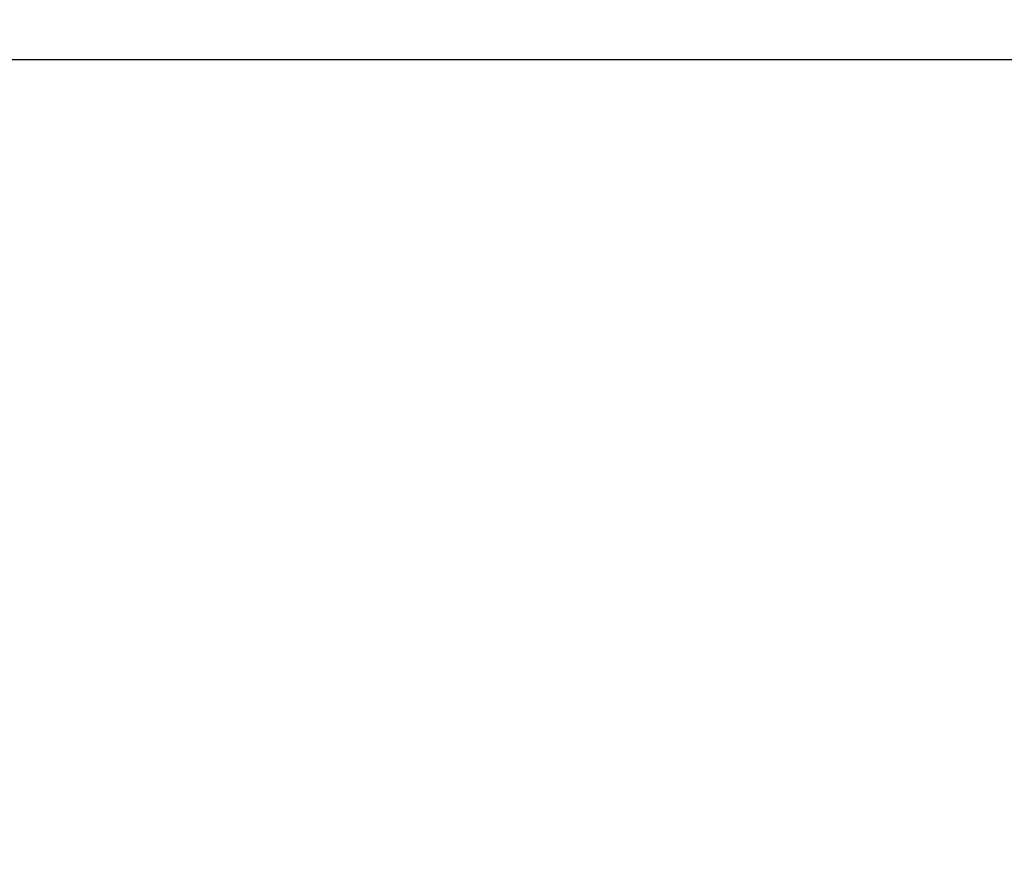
# Model space of a CAD drawing. Header units: millimetres. Extents: x -88 to 25, y -106 to 71.
# Tile 85 of 145: x 0.064 to 0.196, y -0.108 to 0.005. Entities that reach past the tile are written whole.
import ezdxf

# ---------------------------------------------------------------- set-up
doc = ezdxf.new("R2010")
doc.units = ezdxf.units.MM
doc.layers.add('P-SANR-FIXT', color=6, linetype='Continuous', lineweight=30)

msp = doc.modelspace()

# ---------------------------------------------------------------- linework, layer by layer
at = {"color": 94, "lineweight": 30}
msp.add_line((10.05, 0), (-10.05, 0), dxfattribs=at)

# ---------------------------------------------------------------- meshes
at = {"layer": 'P-SANR-FIXT', "lineweight": 40}
mesh = msp.add_polyface(dxfattribs=at)
corners = [(-21, 0, 2), (-20.28444, 5.4352, 2), (-18.18653, 10.5, 2), (-14.84924, 14.84924, 2), (-10.5, 18.18653, 2), (-5.4352, 20.28444, 2), (0, 21, 2), (5.4352, 20.28444, 2), (10.5, 18.18653, 2), (14.84924, 14.84924, 2), (18.18653, 10.5, 2), (20.28444, 5.4352, 2), (21, 0, 2), (21, 0), (20.28444, 5.4352), (18.18653, 10.5), (14.84924, 14.84924), (10.5, 18.18653), (5.4352, 20.28444), (0, 21), (-5.4352, 20.28444), (-10.5, 18.18653), (-14.84924, 14.84924), (-18.18653, 10.5), (-20.28444, 5.4352), (-21, 0)]
mesh.append_faces([[corners[k] for k in face] for face in [(13, 14, 11, 12), (0, 1, 24, 25)]], dxfattribs={"vtx1": -1})
mesh.append_faces([[corners[k] for k in face] for face in [(14, 15, 10, 11), (16, 17, 8, 9), (15, 16, 9, 10), (17, 18, 7, 8), (6, 7, 18, 19), (19, 20, 5, 6), (20, 21, 4, 5), (22, 23, 2, 3), (21, 22, 3, 4), (23, 24, 1, 2)]], dxfattribs={"vtx1": -1, "vtx3": -1})
mesh = msp.add_polyface(dxfattribs=at)
corners = [(21, 0, 2), (20.28444, -5.4352, 2), (18.18653, -10.5, 2), (14.84924, -14.84924, 2), (10.5, -18.18653, 2), (5.4352, -20.28444, 2), (0, -21, 2), (-5.4352, -20.28444, 2), (-10.5, -18.18653, 2), (-14.84924, -14.84924, 2), (-18.18653, -10.5, 2), (-20.28444, -5.4352, 2), (-21, 0, 2), (-21, 0), (-20.28444, -5.4352), (-18.18653, -10.5), (-14.84924, -14.84924), (-10.5, -18.18653), (-5.4352, -20.28444), (0, -21), (5.4352, -20.28444), (10.5, -18.18653), (14.84924, -14.84924), (18.18653, -10.5), (20.28444, -5.4352), (21, 0)]
mesh.append_faces([[corners[k] for k in face] for face in [(13, 14, 11, 12), (0, 1, 24, 25)]], dxfattribs={"vtx1": -1})
mesh.append_faces([[corners[k] for k in face] for face in [(14, 15, 10, 11), (16, 17, 8, 9), (15, 16, 9, 10), (17, 18, 7, 8), (6, 7, 18, 19), (19, 20, 5, 6), (20, 21, 4, 5), (22, 23, 2, 3), (21, 22, 3, 4), (23, 24, 1, 2)]], dxfattribs={"vtx1": -1, "vtx3": -1})

doc.saveas('drawing.dxf')
